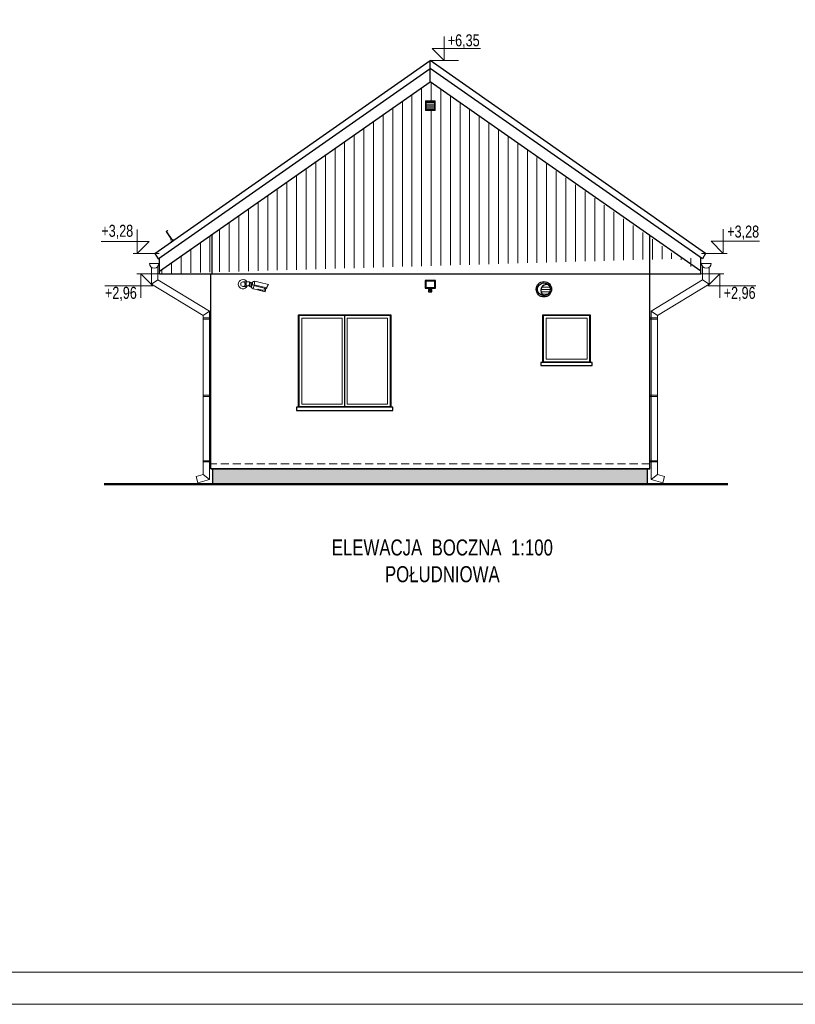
# Model space of a CAD drawing. Header units: inches. Extents: x 0 to 77643, y -44170 to 0.
# Tile 47 of 159: x 70194 to 71403, y -43505 to -41969. Entities that reach past the tile are written whole.
import ezdxf

# ---------------------------------------------------------------- set-up
doc = ezdxf.new("R2010")
doc.units = ezdxf.units.IN
doc.header["$MEASUREMENT"] = 0
doc.linetypes.add('HIDDEN', pattern=[0.375, 0.25, -0.125])
doc.layers.get('0').update_dxf_attribs({"lineweight": 0})
for name, color, linetype, lineweight in [('A--tabelka rysunku', 7, 'Continuous', 0), ('A-14a-elew.cienka', 251, 'Continuous', 0), ('p--elewacja', 46, 'Continuous', 25), ('p--elewacja cienka', 251, 'Continuous', 0), ('p--elewacja-szraf', 251, 'Continuous', 0), ('p--koty wysok.', 141, 'Continuous', 0), ('p--podpis rysunku', 7, 'Continuous', 0)]:
    doc.layers.add(name, color=color, linetype=linetype, lineweight=lineweight)
doc.styles.add('1-50', font='arial.ttf', dxfattribs={"width": 0.75, "height": 12.5})
doc.styles.get("Standard").update_dxf_attribs({"font": 'arial.ttf', "width": 0.75})

# ---------------------------------------------------------------- blocks, each defined once
blk = doc.blocks.new('kota wykoń')
for p, q in [((0, 25), (0, 0)), ((0, 0), (-12.5, 12.5)), ((-12.5, 12.5), (37.5, 12.5))]:
    blk.add_line(p, q)
at = {"lineweight": 0}
blk.add_line((-2.5, 0), (2.5, 0), dxfattribs=at)
blk = doc.blocks.new('kamera-elew')
for p, q in [((-39.8, -0.4), (-27.1, 2.7)), ((-24.7, 3.3), (-26.7, 2.8)), ((-24.7, 3.3), (-18.8, 4.7)), ((-18.8, 4.7), (-17.4, -1)), ((-18.7, 4.7), (-17.4, -1)), ((-12.4, -4.1), (-14, 2.7)), ((-12.1, 3.1), (-13.9, 2.7)), ((-12.3, -4.1), (-13.9, 2.7)), ((-13.9, 2.6), (-12.3, -4.1)), ((-12.4, -3.9), (-13.9, 2.6)), ((-12.1, 3.1), (-10.4, -3.6)), ((-11.9, 3), (-10.3, -3.5)), ((-11.2, 1.8), (-10.4, 2)), ((-10.2, -2), (-11.2, 1.8)), ((-10.4, 0), (-10.4, 3.2)), ((-10.1, 0), (-10.4, 0)), ((-10.1, 0), (-10.1, 3.5)), ((-10.1, 3.5), (-5, 3.5)), ((-5, 3.5), (-4.9, 3.5)), ((-4.8, 3.5), (-5, 3.5)), ((-4.9, 3.5), (-4.9, -3.5)), ((-4.8, 3.5), (-4.8, 3.5)), ((-4.8, -3.5), (-4.8, 3.5)), ((-4.8, -3.4), (-4.8, 3.5)), ((-4.8, 3.5), (-4.8, -3.4)), ((-4.8, 3.5), (-4.8, 3.5)), ((-4.8, 3.5), (-2.5, 3.5)), ((-4.8, 3.1), (-4.8, -2.7)), ((-4.8, 3.1), (-4.8, 3.1)), ((-36.9, -6.1), (-39.8, -0.5)), ((-37.1, -5.5), (-17.5, -0.8)), ((-37.1, -5.5), (-36.8, -6.1)), ((-36, -6.3), (-34.7, -11.8)), ((-34.8, -11.7), (-36, -6.8)), ((-18.4, -2.6), (-35.3, -6.7)), ((-35.3, -6.8), (-18.4, -2.7)), ((-35.3, -6.8), (-35.3, -6.7)), ((-34.7, -11.8), (-32.7, -11.4)), ((-33.9, -6.5), (-32.7, -11.4)), ((-32.7, -11.4), (-33.9, -6.5)), ((-32.7, -11.4), (-30.5, -10.9)), ((-30.7, -9.8), (-30.5, -10.8)), ((-30.5, -10.9), (-30.7, -9.9)), ((-30.5, -10.8), (-30.6, -9.8)), ((-30.6, -9.8), (-30.4, -10.9)), ((-30.6, -10), (-30.6, -10.1)), ((-30.6, -10.2), (-30.6, -10.2)), ((-30.6, -10.3), (-30.6, -10.3)), ((-30.6, -10.3), (-30.6, -10.3)), ((-23.9, -7.8), (-30.4, -9.4)), ((-30.4, -9.3), (-24, -7.8)), ((-30.4, -9.3), (-24, -7.8)), ((-23.9, -7.9), (-30.4, -9.4)), ((-30.4, -9.3), (-30.4, -9.3)), ((-30.4, -9.3), (-30.4, -9.3)), ((-30.4, -9.4), (-30.4, -9.4)), ((-30.4, -10.9), (-27, -10)), ((-27.8, -9), (-26.4, -8.7)), ((-27.8, -8.7), (-27.8, -8.8)), ((-27.7, -9.4), (-27.8, -9)), ((-27.7, -9), (-26.5, -8.7)), ((-27.7, -8.7), (-27.7, -8.7)), ((-27.7, -9), (-27.7, -9.4)), ((-26.6, -8.4), (-26.6, -8.5)), ((-26.6, -9.9), (-23.2, -9.1)), ((-26.5, -8.4), (-26.5, -8.4)), ((-26.4, -9.1), (-26.5, -8.7)), ((-26.4, -8.4), (-26.4, -8.4)), ((-26.4, -8.7), (-26.3, -9.1)), ((-26, -8.3), (-26, -8.3)), ((-24, -7.8), (-23.9, -7.8)), ((-24, -7.8), (-24, -7.8)), ((-23.9, -7.8), (-23.9, -7.9)), ((-23.2, -9.1), (-23.5, -8.1)), ((-23.5, -8.1), (-23.2, -9.1)), ((-23.2, -9.1), (-23.5, -8.1)), ((-23.4, -8.1), (-23.1, -9.1)), ((-23.4, -8.3), (-23.4, -8.3)), ((-23.4, -8.5), (-23.3, -8.5)), ((-23.3, -8.6), (-23.3, -8.6)), ((-23.3, -8.6), (-23.3, -8.6)), ((-23.1, -9.1), (-15.8, -7.3)), ((-18.4, -2.6), (-18.4, -2.7)), ((-18.3, -2.7), (-18.4, -2.7)), ((-13.2, -0.7), (-17.4, -1.8)), ((-15.8, -7.3), (-17.4, -1)), ((-10.4, -3.6), (-12.3, -4.1)), ((-10.2, -2), (-9.6, -1.9)), ((-7.6, -2.7), (-7.6, -2.7)), ((-7.4, -2.7), (-7.4, -2.7)), ((-6.9, -2.8), (-7.4, -2.7)), ((-6.8, -2.8), (-6.9, -2.8)), ((-5.8, -3.2), (-6.2, -3)), ((-5.5, -3.4), (-5.8, -3.2)), ((-5.4, -3.4), (-5.5, -3.4)), ((-5.4, -3.4), (-5.4, -3.4)), ((-5.4, -3.4), (-5.4, -3.4)), ((-5.4, -3.4), (-5.4, -3.4)), ((-5.4, -3.4), (-5.4, -3.4)), ((-5, -3.5), (-4.8, -3.5)), ((-4.8, -2.7), (-4.8, -2.7)), ((-4.8, -2.9), (-4.8, -2.9)), ((-4.8, -2.9), (-4.8, -2.9)), ((-4.8, -3.1), (-4.8, -3.1)), ((-4.8, -3.1), (-4.8, -3.1)), ((-4.8, -3.4), (-4.8, -3.4)), ((-4.8, -3.4), (-4.8, -3.4))]:
    blk.add_line(p, q)
at = {"linetype": 'Continuous', "ltscale": 12}
for p, q in [((-3.6, 3.5), (0, 3.5)), ((-4.8, -3.5), (-0.1, -3.5))]:
    blk.add_line(p, q, dxfattribs=at)
for points in [[(-4.9, 3.5), (-4.8, 3.5), (-4.8, 3.5), (-4.8, 3.5)], [(-4.9, 3.5), (-4.9, 3.5), (-4.9, 3.5)], [(-4.9, 3.5), (-4.9, 3.5), (-4.9, 3.5)], [(-7.6, -2.7), (-7.8, -2.7), (-8.1, -2.7), (-8.3, -2.7)], [(-7.4, -2.7), (-7.5, -2.7), (-7.5, -2.7), (-7.6, -2.7)], [(-7.5, -2.7), (-7.5, -2.7), (-7.6, -2.7)], [(-5.4, -3.4), (-5.4, -3.4), (-5.6, -3.3), (-5.9, -3.1), (-6.1, -3), (-6.7, -2.9), (-7.2, -2.8), (-7.4, -2.7)], [(-4.9, -3.5), (-4.9, -3.5), (-4.9, -3.5), (-5, -3.5), (-5.3, -3.5)], [(-4.8, -3.4), (-4.8, -3.4), (-4.8, -3.4), (-4.9, -3.5)], [(-4.9, -3.5), (-4.9, -3.5), (-4.9, -3.5)]]:
    blk.add_lwpolyline(points)
blk.add_circle((0, 0), 3.46, dxfattribs=at)
for centre, radius, start, end in [((-35.5, 39.1), 37.3, 282.9478, 283.5884), ((-18.8, 4.6), 0.0696, 13.6142, 103.6137), ((-17.7, 0.4), 3.62, 45.861, 103.6137), ((-14.3, 3.9), 1.32, 225.861, 281.8661), ((-14, 2.6), 0.0417, 12.9963, 101.4866), ((-13.9, 2.6), 0.0418, 103.6137, 193.6137), ((-12, 3), 0.139, 13.6137, 103.6137), ((-11.3, 2.2), 0.418, 193.6166, 283.6137), ((-10.1, 3.2), 0.278, 90.0015, 180.0021), ((-7.6, 0), 2.78, 180, 255.6025), ((-4.9, 3.5), 0.0418, 47.5902, 89.9511), ((-4.8, 3.5), 0.0418, 90, 173.9472), ((-4.9, 3.5), 0.0417, 0.0225, 44.2821), ((-4.9, 3.5), 0.0415, 44.274, 47.5973), ((-4.9, 3.1), 0.0696, 315, 0.0025), ((-39.7, -0.4), 0.0696, 103.6137, 207.6155), ((-35.6, -5.4), 1.39, 207.6114, 283.6115), ((-34.7, -11.7), 0.139, 193.6164, 281.7047), ((-30.3, -9.7), 0.418, 103.6137, 190.6138), ((-30.3, -9.7), 0.376, 103.6137, 190.6138), ((-30.4, -10.8), 0.0418, 190.6277, 283.5295), ((-30.5, -10.8), 0.0418, 283.5292, 10.5761), ((-30.3, -9.6), 0.3, 102.1429, 104.1025), ((-30.3, -9.6), 0.29, 101.4429, 102.1355), ((-18.6, -44), 35, 103.6154, 103.9576), ((-18.4, -45), 36, 103.2748, 103.6072), ((-23.9, -8.2), 0.418, 16.6137, 103.6137), ((-23.9, -8.1), 0.392, 102.2593, 103.7188), ((-23.9, -8.1), 0.385, 103.7216, 104.2333), ((-23.9, -8.2), 0.376, 16.6137, 103.6138), ((-23.2, -9.1), 0.0418, 283.6987, 16.5999), ((-23.1, -9), 0.0418, 196.6518, 283.6993), ((-18.7, -1.4), 1.39, 285.6652, 13.6159), ((-16.7, -3.8), 3.62, 283.6137, 341.3665), ((-12, -5.4), 1.32, 105.3607, 161.3665), ((-12.4, -4.1), 0.0417, 285.741, 14.2182), ((-12.3, -4), 0.0418, 193.6137, 283.6137), ((-10.1, -2.4), 0.418, 103.6137, 193.6109), ((-10.5, -3.5), 0.139, 283.6137, 13.6137), ((-7.6, -39.9), 37.1, 89.779, 89.9925), ((-7.5, -5.5), 2.8, 85.6753, 89.7947), ((-7.4, -5.4), 2.69, 84.1208, 85.6601), ((-7.6, -6.3), 3.6, 73.6896, 74.6989), ((-8, -7.5), 4.81, 66.2844, 67.2445), ((-8.1, -7.6), 4.92, 64.5115, 66.2848), ((-8, -7.3), 4.68, 62.6582, 64.5137), ((-8, -7.4), 4.72, 59.4144, 62.6324), ((-7.9, -7.2), 4.54, 58.4483, 59.4257), ((-8.5, -8.2), 5.64, 57.3699, 58.4262), ((-7.8, -7), 4.32, 54.3305, 56.3874), ((-4.9, -3.4), 0.0418, 269.9849, 313.921), ((-5, -2.8), 0.168, 35.1241, 39.2673), ((-4.9, -2.8), 0.144, 0.026, 35.8765), ((-4.9, -2.9), 0.14, 21.9625, 36.7035), ((-4.9, -2.9), 0.14, 9.8864, 21.9056), ((-4.9, -3.1), 0.139, 323.2176, 0.0044), ((-4.9, -3.1), 0.217, 302.0686, 310.942), ((-4.8, -3.4), 0.0418, 184.6436, 270.0485), ((-4.9, -3.4), 0.0417, 315.9721, 359.9665), ((-4.9, -3.4), 0.0415, 313.9191, 315.9819), ((0, -7.2), 0.0696, 267, 0)]:
    blk.add_arc(centre, radius, start, end)
blk.add_arc((0, 0), 7.28, 202.6495, 151.2524, dxfattribs=at)
for points, knots in [([(-15.2, 3), (-15.2, 3), (-15.2, 3), (-15.2, 3), (-15.2, 3), (-15.2, 3), (-15.2, 2.9), (-15.2, 2.9), (-15.1, 2.8), (-15.1, 2.7), (-15.1, 2.6), (-15, 2.4), (-15, 2.2), (-14.9, 1.9), (-14.9, 1.7), (-14.8, 1.2), (-14.6, 0.6), (-14.4, -0.1), (-14.3, -0.7), (-14.2, -1)], [0, 0, 0, 0, 0.001123, 0.002518, 0.004461, 0.009971, 0.017609, 0.027329, 0.03908, 0.068474, 0.105444, 0.149917, 0.201992, 0.262193, 0.330953, 0.407861, 0.582717, 0.782195, 1, 1, 1, 1]), ([(-10.1, 0), (-10.1, -0.2), (-10.1, -0.5), (-9.9, -1), (-9.7, -1.5), (-9.4, -1.9), (-9, -2.2), (-8.6, -2.5), (-8.1, -2.7), (-7.8, -2.7), (-7.6, -2.7)], [0, 0, 0, 0, 0.134768, 0.266202, 0.392668, 0.514236, 0.632807, 0.751349, 0.873308, 1, 1, 1, 1]), ([(-5, 3.5), (-5, 3.5), (-4.9, 3.5), (-4.9, 3.5), (-4.9, 3.5), (-4.9, 3.5), (-4.9, 3.5), (-4.9, 3.5), (-4.9, 3.5), (-4.9, 3.5), (-4.9, 3.5), (-4.9, 3.5), (-4.9, 3.5)], [0, 0, 0, 0, 0.195645, 0.383867, 0.5566, 0.707437, 0.830987, 0.922596, 0.955203, 0.978653, 0.993302, 1, 1, 1, 1]), ([(-37.1, -5.5), (-37.3, -5.1), (-37.6, -4.5), (-38, -3.7), (-38.3, -3.1), (-38.6, -2.6), (-38.9, -2.1), (-39.1, -1.6), (-39.3, -1.3), (-39.4, -1.1), (-39.4, -1), (-39.5, -0.8), (-39.6, -0.8), (-39.6, -0.7), (-39.6, -0.6), (-39.7, -0.5), (-39.7, -0.5), (-39.7, -0.5), (-39.7, -0.4), (-39.7, -0.4), (-39.7, -0.4), (-39.8, -0.4), (-39.8, -0.4), (-39.8, -0.4), (-39.8, -0.4), (-39.8, -0.4), (-39.8, -0.4), (-39.8, -0.4)], [0, 0, 0, 0, 0.236389, 0.352749, 0.466182, 0.574182, 0.673148, 0.75922, 0.829659, 0.858809, 0.88413, 0.905913, 0.92451, 0.940191, 0.953258, 0.964104, 0.973083, 0.980423, 0.986316, 0.990935, 0.99445, 0.997016, 0.998735, 0.999306, 0.999699, 0.999927, 1, 1, 1, 1]), ([(-37.1, -5.5), (-37.1, -5.5), (-37.1, -5.5), (-37.1, -5.5), (-37.1, -5.5), (-37.1, -5.5), (-37.1, -5.5), (-37.1, -5.5), (-37.1, -5.5), (-37.1, -5.5)], [0, 0, 0, 0, 0.01763, 0.068075, 0.156689, 0.282299, 0.440633, 0.621078, 1, 1, 1, 1]), ([(-36.8, -6.1), (-36.8, -6.1), (-36.8, -6.1), (-36.8, -6.1), (-36.8, -6.1), (-36.8, -6.1), (-36.9, -6.1), (-36.9, -6.1), (-36.9, -6.1), (-36.9, -6.1)], [0, 0, 0, 0, 0.380185, 0.552498, 0.703667, 0.827959, 0.920755, 0.978363, 1, 1, 1, 1]), ([(-36.8, -6.1), (-36.7, -6.2), (-36.6, -6.4), (-36.2, -6.7), (-35.8, -6.8), (-35.5, -6.8), (-35.3, -6.7)], [0, 0, 0, 0, 0.249868, 0.499808, 0.749855, 1, 1, 1, 1]), ([(-30.7, -9.8), (-30.7, -9.8), (-30.7, -9.8), (-30.7, -9.7), (-30.7, -9.6), (-30.7, -9.5), (-30.6, -9.4), (-30.5, -9.4), (-30.4, -9.3), (-30.4, -9.3)], [0, 0, 0, 0, 0.098243, 0.202309, 0.31384, 0.433563, 0.699933, 0.847151, 1, 1, 1, 1]), ([(-30.7, -9.9), (-30.7, -9.9), (-30.7, -9.8), (-30.7, -9.8), (-30.7, -9.8)], [0, 0, 0, 0, 0.539132, 1, 1, 1, 1]), ([(-30.6, -9.8), (-30.6, -9.8), (-30.6, -9.7), (-30.6, -9.6), (-30.5, -9.6), (-30.5, -9.5), (-30.4, -9.5), (-30.4, -9.4), (-30.4, -9.4)], [0, 0, 0, 0, 0.199808, 0.425708, 0.553171, 0.692107, 0.842286, 1, 1, 1, 1]), ([(-30.6, -9.8), (-30.6, -9.8), (-30.6, -9.8), (-30.6, -9.8), (-30.6, -9.8), (-30.6, -9.8)], [0, 0, 0, 0, 0.533116, 0.784839, 1, 1, 1, 1]), ([(-27.7, -9), (-27.8, -9), (-27.8, -9), (-27.8, -9), (-27.8, -9)], [0, 0, 0, 0, 0.4541, 1, 1, 1, 1]), ([(-27.7, -9.4), (-27.6, -9.4), (-27.6, -9.4), (-27.6, -9.5), (-27.5, -9.5), (-27.4, -9.6), (-27.3, -9.6), (-27.2, -9.6), (-27.1, -9.5), (-26.9, -9.5), (-26.8, -9.5), (-26.7, -9.4), (-26.6, -9.4), (-26.5, -9.3), (-26.4, -9.3), (-26.4, -9.2), (-26.3, -9.1), (-26.3, -9.1), (-26.4, -9.1)], [0, 0, 0, 0, 0.041294, 0.083623, 0.131688, 0.188605, 0.255541, 0.331468, 0.414244, 0.500588, 0.586879, 0.669513, 0.74524, 0.811959, 0.868687, 0.916595, 0.958785, 1, 1, 1, 1]), ([(-27.7, -9.4), (-27.7, -9.4), (-27.7, -9.5), (-27.6, -9.5), (-27.5, -9.6), (-27.4, -9.6), (-27.3, -9.6), (-27.2, -9.6), (-27.1, -9.6), (-26.9, -9.6), (-26.8, -9.5), (-26.7, -9.5), (-26.5, -9.4), (-26.4, -9.4), (-26.4, -9.3), (-26.3, -9.2), (-26.3, -9.2), (-26.3, -9.1), (-26.3, -9.1)], [0, 0, 0, 0, 0.039732, 0.080875, 0.128302, 0.185171, 0.25241, 0.328997, 0.412596, 0.499975, 0.587336, 0.670996, 0.747638, 0.814849, 0.871735, 0.919156, 0.960259, 1, 1, 1, 1]), ([(-27.7, -9.4), (-27.7, -9.4), (-27.7, -9.4), (-27.7, -9.4), (-27.7, -9.4), (-27.7, -9.4)], [0, 0, 0, 0, 0.515965, 0.77134, 1, 1, 1, 1]), ([(-26.5, -8.7), (-26.4, -8.7), (-26.4, -8.7), (-26.4, -8.7), (-26.4, -8.7)], [0, 0, 0, 0, 0.454023, 1, 1, 1, 1]), ([(-26.3, -9.1), (-26.3, -9.1), (-26.3, -9.1), (-26.3, -9.1), (-26.4, -9.1), (-26.4, -9.1)], [0, 0, 0, 0, 0.515712, 0.771164, 1, 1, 1, 1]), ([(-23.9, -7.8), (-23.9, -7.7), (-23.8, -7.7), (-23.6, -7.8), (-23.5, -7.9), (-23.5, -7.9), (-23.4, -8), (-23.4, -8), (-23.4, -8)], [0, 0, 0, 0, 0.298794, 0.565384, 0.685497, 0.797374, 0.901562, 1, 1, 1, 1]), ([(-23.9, -7.9), (-23.9, -7.9), (-23.8, -7.9), (-23.8, -7.9), (-23.7, -7.9), (-23.6, -8), (-23.6, -8), (-23.5, -8.1), (-23.5, -8.1)], [0, 0, 0, 0, 0.157741, 0.307923, 0.44685, 0.574306, 0.800193, 1, 1, 1, 1]), ([(-23.5, -8.1), (-23.5, -8.1), (-23.5, -8.1), (-23.5, -8.1), (-23.5, -8.1)], [0, 0, 0, 0, 0.61952, 1, 1, 1, 1]), ([(-23.4, -8.1), (-23.4, -8.1), (-23.4, -8.1), (-23.5, -8.1), (-23.5, -8.1)], [0, 0, 0, 0, 0.53928, 1, 1, 1, 1]), ([(-18.4, -2.6), (-18.2, -2.6), (-17.9, -2.4), (-17.5, -2.1), (-17.4, -1.6), (-17.4, -1.2), (-17.4, -1)], [0, 0, 0, 0, 0.250166, 0.500221, 0.750145, 1, 1, 1, 1]), ([(-17.5, -0.8), (-17.5, -0.8), (-17.5, -0.8), (-17.5, -0.8), (-17.4, -0.7), (-17.4, -0.7), (-17.4, -0.7), (-17.4, -0.7), (-17.4, -0.7), (-17.4, -0.7)], [0, 0, 0, 0, 0.366513, 0.544859, 0.704261, 0.833539, 0.926712, 0.980781, 1, 1, 1, 1]), ([(-17.4, -1), (-17.4, -1), (-17.4, -1), (-17.4, -1), (-17.4, -1), (-17.4, -1), (-17.4, -1), (-17.4, -1), (-17.4, -1), (-17.4, -1)], [0, 0, 0, 0, 0.021707, 0.079154, 0.17169, 0.295693, 0.446652, 0.618935, 1, 1, 1, 1]), ([(-14.2, -1), (-14.1, -1.3), (-14, -1.8), (-13.8, -2.6), (-13.7, -3.2), (-13.6, -3.6), (-13.5, -3.9), (-13.5, -4.1), (-13.4, -4.4), (-13.4, -4.5), (-13.3, -4.7), (-13.3, -4.7), (-13.3, -4.8), (-13.3, -4.8), (-13.3, -4.9), (-13.3, -4.9), (-13.3, -4.9), (-13.3, -4.9), (-13.3, -5), (-13.3, -5), (-13.3, -5)], [0, 0, 0, 0, 0.217805, 0.417283, 0.592139, 0.669047, 0.737807, 0.798008, 0.850083, 0.894556, 0.931526, 0.947187, 0.96092, 0.972671, 0.982391, 0.990029, 0.995539, 0.997482, 0.998877, 1, 1, 1, 1]), ([(-8.3, -2.7), (-8.2, -2.7), (-8.1, -2.7), (-7.9, -2.7), (-7.8, -2.7), (-7.6, -2.7), (-7.6, -2.7)], [0, 0, 0, 0, 0.249666, 0.499566, 0.749707, 1, 1, 1, 1]), ([(-7.6, -2.7), (-7.5, -2.7), (-7.2, -2.7), (-6.9, -2.8), (-6.5, -2.8), (-6.2, -2.9), (-6, -3), (-5.7, -3.2), (-5.6, -3.3), (-5.4, -3.3), (-5.4, -3.4)], [0, 0, 0, 0, 0.154227, 0.306226, 0.4536, 0.593205, 0.721664, 0.834746, 0.928661, 1, 1, 1, 1]), ([(-7.2, -2.7), (-7.1, -2.8), (-7, -2.8), (-6.8, -2.8), (-6.7, -2.8)], [0, 0, 0, 0, 0.256022, 1, 1, 1, 1]), ([(-6.6, -2.9), (-6.6, -2.9), (-6.4, -2.9), (-6.3, -3), (-6.2, -3)], [0, 0, 0, 0, 0.263214, 1, 1, 1, 1]), ([(-4.9, -3.5), (-4.9, -3.5), (-4.9, -3.5), (-4.9, -3.5), (-4.9, -3.5), (-4.9, -3.5), (-4.9, -3.5), (-4.9, -3.5), (-4.9, -3.5), (-4.9, -3.5), (-4.9, -3.5), (-5, -3.5), (-5, -3.5)], [0, 0, 0, 0, 0.006614, 0.021341, 0.044951, 0.0777, 0.169467, 0.293085, 0.443908, 0.616533, 0.804566, 1, 1, 1, 1]), ([(-4.8, -2.7), (-4.8, -2.8), (-4.8, -2.8), (-4.8, -2.8), (-4.8, -2.8)], [0, 0, 0, 0, 0.247024, 1, 1, 1, 1])]:
    blk.add_open_spline(points, degree=3, knots=knots)
for points in [[(-30.7, -9.9), (-30.7, -9.8), (-30.7, -9.8), (-30.7, -9.8)], [(-23.4, -8), (-23.4, -8.1), (-23.4, -8.1), (-23.4, -8.1)], [(-5.3, -3.5), (-5.3, -3.5), (-5.3, -3.5), (-5.4, -3.4)], [(-4.8, -3.1), (-4.8, -3.1), (-4.8, -3.1), (-4.8, -3.1)]]:
    blk.add_open_spline(points, degree=3)
blk = doc.blocks.new('naświeltlacz LED')
at = {"linetype": 'Continuous', "ltscale": 12}
for p, q in [((-1, -2), (-1, 0)), ((1, -2), (1, 0))]:
    blk.add_line(p, q, dxfattribs=at)
for points in [[(-8, 0), (8, 0), (8, 12), (-8, 12)], [(-7, 1), (7, 1), (7, 11), (-7, 11)], [(-2.5, -6), (2.5, -6), (2.5, -2), (-2.5, -2)]]:
    blk.add_lwpolyline(points, close=True, dxfattribs=at)
blk.add_circle((0, -4), 1.18, dxfattribs=at)

msp = doc.modelspace()

# ---------------------------------------------------------------- hatches: boundary and pattern name
at = {"layer": 'A-14a-elew.cienka', "lineweight": 5}
h = msp.add_hatch(dxfattribs=at)
h.set_pattern_fill('ANSI31', color=256, scale=20, angle=-45, style=0)
h.set_pattern_definition([(-1e-14, (24874.116, -21995.5075), (6e-16, 2.5), [])])
h.paths.add_polyline_path([(70827.38507, -42109.55686), (70840.38507, -42109.55686), (70840.38507, -42096.55686), (70827.38507, -42096.55686)])
at = {"layer": 'p--elewacja cienka', "linetype": 'Continuous'}
h = msp.add_hatch(dxfattribs=at)
h.set_pattern_fill('ANSI31', color=256, scale=120, angle=45, style=0)
h.set_pattern_definition([(90, (-459.683, -1030.226), (-15, 9e-16), [])])
h.paths.add_polyline_path([(70826.38507, -42110.55686), (70841.38507, -42110.55686), (70841.38507, -42095.55686), (70826.38507, -42095.55686)])
edge = h.paths.add_edge_path()
edge.add_line((71256.08507, -42361.18448), (70833.88507, -42065.55686))
edge.add_line((71256.08507, -42365.05249), (71256.08507, -42340.43131))
edge.add_line((70411.68507, -42365.05249), (71256.08507, -42365.05249))
edge.add_line((70411.68507, -42365.05249), (70411.68507, -42340.43131))
edge.add_line((70411.68507, -42361.18448), (70833.88507, -42065.55686))
at = {"layer": 'p--elewacja cienka'}
h = msp.add_hatch(dxfattribs=at)
h.set_pattern_fill('ANSI31', color=256, scale=30, angle=135, style=0)
h.set_pattern_definition([(180, (11705.0635, -892.133), (-5e-16, -3.75), [])])
h.paths.add_polyline_path([(71011.08507, -42383.06518, 0.2231547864), (71006.38807, -42389.35249), (71011.08507, -42389.35249)])
h.paths.add_polyline_path([(71021.08507, -42389.35249, 0.1931415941), (71018.31156, -42382.44034, 0.2046959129), (71011.08507, -42383.06518), (71011.08507, -42389.35249)])
h.paths.add_polyline_path([(71011.08507, -42399.35249, 0.4142135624), (71021.08507, -42389.35249), (71011.08507, -42389.35249)])
h.paths.add_polyline_path([(71006.38807, -42389.35249, 0.3322868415), (71011.08507, -42399.35249), (71011.08507, -42389.35249)])
at = {"layer": 'p--elewacja-szraf', "linetype": 'Continuous', "lineweight": 5}
h = msp.add_hatch(dxfattribs=at)
h.set_pattern_fill('02-Tynk zaprawa', color=256, scale=10, style=0)
h.set_pattern_definition([(10, (4, -897.943), (-0.285407, 30.412473), [0, -10]), (12, (7, -902.943), (-3.302908, 29.968163), [0, -10]), (-3, (0, -904.943), (6.563226, 29.697206), [0, -15]), (-82, (1, -903.443), (41.559146, -8.296829), [0, -5]), (23, (0, -904.443), (6.688163, 35.429768), [0, -8]), (58, (-2, -906.943), (37.630472, -5.826453), [0, -6]), (79, (-2, -900.943), (-36.947797, 14.312941), [0, -9]), (40, (4, -897.943), (-28.309158, 41.51616), [0, -10]), (92, (7, -902.943), (-40.080332, 1.602193), [0, -10]), (-43, (0, -904.94), (51.396654, 47.78477), [0, -15]), (-12, (1, -903.443), (19.931417, 26.433664), [0, -5]), (63, (0, -904.443), (-16.759379, 30.985855), [0, -9]), (6, (-2, -906.943), (15.49273498, -3.90194348), [0, -6]), (138, (-2, -900.943), (-37.989413, -31.730182), [0, -43]), (82, (4, -897.943), (-29.012177, 9.126533), [1, -10]), (-12, (7, -902.943), (9.171794, 28.720693), [1, -10]), (37, (0, -904.943), (-14.061273, 26.96814), [1, -15]), (-102, (1, -903.443), (36.21514, -22.010534), [1, -5]), (103, (0, -904.443), (-33.730123, 12.73887), [1, -8]), (-19, (-2, -906.943), (2.787893, -37.976672), [1, -6]), (9, (-2, -900.943), (0.812874, 39.614887), [1, -9]), (-92, (4, -897.943), (49.795044, -6.74193), [1, -10]), (-62, (7, -902.943), (36.726318, 16.13002), [1, -10]), (143, (0, -904.94), (-46.12023, -52.89541), [1, -15]), (112, (1, -903.443), (-33.060008, 1.742376), [1, -5]), (-53, (0, -904.443), (35.19673, 1.479925), [1, -9]), (126, (-2, -906.943), (-4.3671853, 15.3680738), [1, -6]), (38, (-2, -900.943), (-24.651337, 42.922157), [1, -43]), (82, (4.1, -897.943), (-29.012177, 9.126533), [1, -10]), (-12, (7.1, -902.943), (9.171794, 28.720693), [1, -10]), (37, (0.1, -904.943), (-14.061273, 26.96814), [1, -15]), (-102, (1.1, -903.443), (36.21514, -22.010534), [1, -5]), (103, (0.1, -904.443), (-33.730123, 12.73887), [1, -8]), (-19, (-2.1, -906.943), (2.787893, -37.976672), [1, -6]), (9, (-2.1, -900.943), (0.812874, 39.614887), [1, -9]), (-92, (4.1, -897.943), (49.795044, -6.74193), [1, -10]), (-62, (7.1, -902.943), (36.726318, 16.13002), [1, -10]), (143, (0.1, -904.94), (-46.12023, -52.89541), [1, -15]), (112, (1.1, -903.443), (-33.060008, 1.742376), [1, -5]), (-53, (0.1, -904.443), (35.19673, 1.479925), [1, -9]), (126, (-2.1, -906.943), (-4.3671853, 15.3680738), [1, -6]), (38, (-2.1, -900.943), (-24.651337, 42.922157), [1, -43])])
h.paths.add_polyline_path([(71172.88507, -42693.35249), (70494.88507, -42693.35249), (70494.88507, -42669.35249), (71172.88507, -42669.35249)])

# ---------------------------------------------------------------- linework, layer by layer
at = {"layer": 'A--tabelka rysunku', "linetype": 'Continuous'}
for points in [[(69728.8043, -43504.6055), (73928.8043, -43504.6055), (73928.8043, -40534.6055), (69728.8043, -40534.6055)], [(69918.8043, -43454.6055), (73878.8043, -43454.6055), (73878.8043, -40584.6055), (69918.8043, -40584.6055)]]:
    msp.add_lwpolyline(points, close=True, dxfattribs=at)
at = {"layer": 'A-14a-elew.cienka', "lineweight": 5}
for points in [[(70826.38507, -42110.55686), (70841.38507, -42110.55686), (70841.38507, -42095.55686), (70826.38507, -42095.55686)], [(70827.38507, -42109.55686), (70840.38507, -42109.55686), (70840.38507, -42096.55686), (70827.38507, -42096.55686)]]:
    msp.add_lwpolyline(points, close=True, dxfattribs=at)
at = {"layer": 'p--elewacja', "ltscale": 35}
for p, q in [((70404.43381, -42333.30095), (70833.88507, -42032.59594)), ((70833.88507, -42065.55686), (70833.88507, -42032.59594)), ((71263.33633, -42333.30095), (70833.88507, -42032.59594)), ((70409.45291, -42341.99429), (70833.88507, -42044.80369)), ((71258.31723, -42341.99429), (70833.88507, -42044.80369)), ((70411.68507, -42361.18448), (70833.88507, -42065.55686)), ((71256.08507, -42361.18448), (70833.88507, -42065.55686)), ((70493.68507, -42365.05249), (70493.68507, -42303.76746)), ((71176.08507, -42669.35249), (71176.08507, -42305.16788)), ((70404.43381, -42333.30095), (70409.45291, -42341.99429)), ((70411.68507, -42365.05249), (70411.68507, -42340.43131)), ((71256.08507, -42365.05249), (71256.08507, -42340.43131)), ((71263.33633, -42333.30095), (71258.31723, -42341.99429)), ((70411.68507, -42365.05249), (71256.08507, -42365.05249)), ((70491.68507, -42669.35249), (70491.68507, -42365.05249)), ((70700.33507, -42429.35249), (70700.33507, -42573.35249)), ((70494.88507, -42693.35249), (70494.88507, -42669.35249)), ((71172.88507, -42693.35249), (71172.88507, -42669.35249))]:
    msp.add_line(p, q, dxfattribs=at)
at = {"layer": 'p--elewacja', "lineweight": 35, "ltscale": 35}
msp.add_line((71176.08507, -42669.35249), (70491.68507, -42669.35249), dxfattribs=at)
at = {"layer": 'p--elewacja', "lineweight": 50, "ltscale": 35}
msp.add_line((71297.70426, -42693.35249), (70325.35745, -42693.35249), dxfattribs=at)
at = {"layer": 'p--elewacja', "ltscale": 35}
for points in [[(70772.33507, -42573.35249), (70628.33507, -42573.35249), (70628.33507, -42429.35249), (70772.33507, -42429.35249)], [(71083.43507, -42503.35249), (71009.43507, -42503.35249), (71009.43507, -42429.35249), (71083.43507, -42429.35249)], [(71086.43507, -42503.35249), (71006.43507, -42503.35249), (71006.43507, -42508.35249), (71086.43507, -42508.35249)], [(70775.33507, -42573.35249), (70625.33507, -42573.35249), (70625.33507, -42578.35249), (70775.33507, -42578.35249)]]:
    msp.add_lwpolyline(points, close=True, dxfattribs=at)
for radius in [12, 10]:
    msp.add_circle((71011.08507, -42389.35249), radius, dxfattribs=at)
msp.add_arc((71015.42947, -42391.20884), 9.23, 71.80501312, 241.92136694, dxfattribs=at)
at = {"layer": 'p--elewacja cienka', "lineweight": 5}
for p, q in [((70399.14913, -42381.49592), (70399.14913, -42355.231)), ((70409.14913, -42374.73684), (70409.14913, -42353.67952)), ((71258.62101, -42374.73684), (71258.62101, -42353.67952)), ((71268.62101, -42381.49592), (71268.62101, -42355.231)), ((70409.14913, -42374.73684), (70399.14913, -42381.49592)), ((70479.53507, -42430.06745), (70399.14913, -42381.49592)), ((70489.53507, -42423.30837), (70409.14913, -42374.73684)), ((71178.23507, -42423.30837), (71258.62101, -42374.73684)), ((71188.23507, -42430.06745), (71268.62101, -42381.49592)), ((71258.62101, -42374.73684), (71268.62101, -42381.49592)), ((70479.53507, -42430.06745), (70489.53507, -42423.30837)), ((70479.53507, -42678.39611), (70479.53507, -42430.06745)), ((70489.53507, -42575.77514), (70489.53507, -42423.30837)), ((71188.23507, -42430.06745), (71178.23507, -42423.30837)), ((71178.23507, -42575.77514), (71178.23507, -42423.30837)), ((71188.23507, -42678.39611), (71188.23507, -42430.06745)), ((70489.53507, -42686.06938), (70489.53507, -42575.77514)), ((71178.23507, -42686.06938), (71178.23507, -42575.77514)), ((70479.53507, -42678.39611), (70468.56479, -42681.33559)), ((70479.53507, -42678.39611), (70489.53507, -42686.06938)), ((71188.23507, -42678.39611), (71178.23507, -42686.06938)), ((71188.23507, -42678.39611), (71199.20535, -42681.33559)), ((70468.56479, -42681.33559), (70471.15298, -42690.99485)), ((70489.53507, -42686.06938), (70471.15298, -42690.99485)), ((71178.23507, -42686.06938), (71196.61716, -42690.99485)), ((71199.20535, -42681.33559), (71196.61716, -42690.99485))]:
    msp.add_line(p, q, dxfattribs=at)
at = {"layer": 'p--elewacja cienka', "ltscale": 35}
for p, q in [((70696.33507, -42434.35249), (70696.33507, -42568.35249)), ((70704.33507, -42434.35249), (70704.33507, -42568.35249))]:
    msp.add_line(p, q, dxfattribs=at)
at = {"layer": 'p--elewacja cienka', "linetype": 'HIDDEN', "lineweight": 5, "ltscale": 50}
msp.add_line((71176.08507, -42661.35249), (70491.68507, -42661.35249), dxfattribs=at)
at = {"layer": 'p--elewacja cienka', "linetype": 'Continuous'}
for points in [[(70424.31734, -42297.45562), (70421.85793, -42299.17357), (70429.34347, -42309.88985), (70429.8295, -42315.5187)], [(70434.33867, -42311.80215), (70432.28917, -42313.23377), (70422.55416, -42299.29714), (70424.60366, -42297.86552)]]:
    msp.add_lwpolyline(points, dxfattribs=at)
at = {"layer": 'p--elewacja cienka', "lineweight": 5}
for points in [[(70395.80037, -42348.98462), (70410.80037, -42348.98462)], [(71271.96976, -42348.98462), (71256.96976, -42348.98462)], [(71271.96976, -42348.98462), (71256.96976, -42348.98462)]]:
    msp.add_lwpolyline(points, dxfattribs=at)
at = {"layer": 'p--elewacja cienka', "ltscale": 35}
for points in [[(70771.33507, -42572.35249), (70629.33507, -42572.35249), (70629.33507, -42430.35249), (70771.33507, -42430.35249)], [(71082.43507, -42502.35249), (71010.43507, -42502.35249), (71010.43507, -42430.35249), (71082.43507, -42430.35249)], [(71078.43507, -42498.35249), (71014.43507, -42498.35249), (71014.43507, -42434.35249), (71078.43507, -42434.35249)]]:
    msp.add_lwpolyline(points, close=True, dxfattribs=at)
at = {"layer": 'p--elewacja cienka', "lineweight": 5}
for points in [[(70479.53507, -42434.03824), (70491.53507, -42434.03824), (70491.53507, -42436.03824), (70479.53507, -42436.03824)], [(71188.23507, -42434.03824), (71176.23507, -42434.03824), (71176.23507, -42436.03824), (71188.23507, -42436.03824)], [(70479.53507, -42554.69043), (70491.53507, -42554.69043), (70491.53507, -42556.69043), (70479.53507, -42556.69043)], [(71188.23507, -42554.69043), (71176.23507, -42554.69043), (71176.23507, -42556.69043), (71188.23507, -42556.69043)], [(70479.53507, -42656.69043), (70491.53507, -42656.69043), (70491.53507, -42658.69043), (70479.53507, -42658.69043)], [(71188.23507, -42656.69043), (71176.23507, -42656.69043), (71176.23507, -42658.69043), (71188.23507, -42658.69043)]]:
    msp.add_lwpolyline(points, close=True, dxfattribs=at)
at = {"layer": 'p--elewacja cienka', "ltscale": 35}
for points in [[(70696.33507, -42568.35249), (70633.33507, -42568.35249), (70633.33507, -42434.35249), (70696.33507, -42434.35249)], [(70704.33507, -42434.35249), (70767.33507, -42434.35249), (70767.33507, -42568.35249), (70704.33507, -42568.35249)]]:
    msp.add_lwpolyline(points, dxfattribs=at)
at = {"layer": 'p--elewacja cienka', "lineweight": 5}
for centre in [(70403.30037, -42348.98462), (71264.46976, -42348.98462), (71264.46976, -42348.98462)]:
    msp.add_arc(centre, 7.5, 180, 0, dxfattribs=at)
at = {"layer": 'p--elewacja-szraf', "linetype": 'Continuous', "lineweight": 5}
msp.add_lwpolyline([(71172.88507, -42693.35249), (70494.88507, -42693.35249), (70494.88507, -42669.35249), (71172.88507, -42669.35249)], close=True, dxfattribs=at)
at = {"layer": 'p--koty wysok.'}
for p, q in [((70833.88507, -42032.59594), (70877.73345, -42032.59594)), ((70411.04361, -42333.35707), (70370.58982, -42333.35707)), ((71256.64638, -42333.30095), (71297.10017, -42333.30095)), ((70416.68507, -42365.05249), (70376.23128, -42365.05249)), ((71251.08507, -42365.05249), (71291.53886, -42365.05249))]:
    msp.add_line(p, q, dxfattribs=at)

# ---------------------------------------------------------------- block references
at = {"layer": 'p--elewacja', "ltscale": 35}
msp.add_blockref('naświeltlacz LED', (70833.88507, -42387.45223), dxfattribs=at)
at = {"layer": 'p--elewacja cienka', "lineweight": 5, "xscale": -1}
msp.add_blockref('kamera-elew', (70541.68507, -42381.35249), dxfattribs=at)
at = {"layer": 'p--koty wysok.', "yscale": 1.5, "zscale": 1.5}
for p, xscale in [((70855.80926, -42032.59594), 1.5), ((70376.77466, -42333.35707), -1.5), ((71290.91533, -42333.30095), 1.5)]:
    msp.add_blockref('kota wykoń', p, dxfattribs=dict(at, xscale=xscale))
at = {"layer": 'p--koty wysok.', "yscale": 1.5, "zscale": 1.5, "rotation": 180}
for p, xscale in [((70382.41612, -42365.05249), 1.5), ((71285.35402, -42365.05249), -1.5)]:
    msp.add_blockref('kota wykoń', p, dxfattribs=dict(at, xscale=xscale))

# ---------------------------------------------------------------- texts
at = {"layer": 'p--koty wysok.', "char_height": 18.75, "style": '1-50'}
for s, insert, width, attachment_point in [('+6,35', (70861.18056, -41991.6565), 311.1239483, 1), ('+3,28', (70370.62972, -42288.7443), 233.3429612, 3), ('+3,28', (71297.06027, -42289.947), 233.3429612, 1), ('+2,96', (70376.27118, -42407.72942), 233.3429612, 9), ('+2,96', (71291.49896, -42407.72942), 233.3429612, 7)]:
    msp.add_mtext(s, dxfattribs=dict(at, insert=insert, width=width, attachment_point=attachment_point))
at = {"layer": 'p--podpis rysunku', "insert": (71118.42794, -42779.5509), "char_height": 25, "width": 531.4776, "attachment_point": 3}
msp.add_mtext('\\pxqc;ELEWACJA  BOCZNA  1:100\\P\\pxqc;POŁUDNIOWA', dxfattribs=at)

doc.saveas('drawing.dxf')
